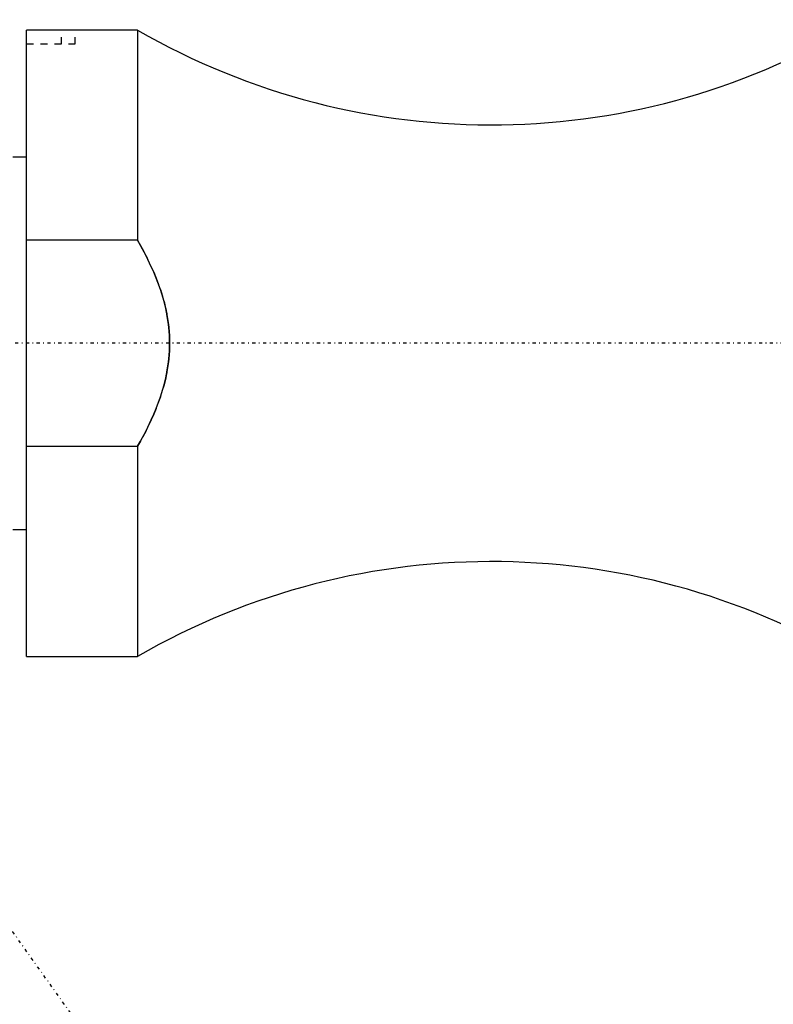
# Model space of a CAD drawing. Extents: x -216 to 565, y -1 to 791.
# Tile 10 of 12: x 163 to 271, y 625 to 766. Entities that reach past the tile are written whole.
import ezdxf

# ---------------------------------------------------------------- set-up
doc = ezdxf.new("R2010")
doc.units = 0
doc.linetypes.add('CENTER', pattern=[1.5, 0.45, -0.5, 0.05, -0.5])
doc.linetypes.add('DASHED', pattern=[2, 1, -1])
for name, color, linetype in [('AM_0', 7, 'CONTINUOUS'), ('AM_3', 7, 'DASHED'), ('AM_7', 7, 'CENTER')]:
    doc.layers.add(name, color=color, linetype=linetype)

msp = doc.modelspace()

# ---------------------------------------------------------------- linework, layer by layer
at = {"layer": 'AM_0', "color": 7, "linetype": 'CONTINUOUS'}
for p, q in [((164, 675), (164, 764.96)), ((169, 764.96), (164, 764.96)), ((179.96, 765), (171, 765)), ((179.96, 765), (179.96, 734.79)), ((164, 746.75), (162, 746.75)), ((179.96, 734.79), (164, 734.79)), ((164, 705.21), (179.96, 705.21)), ((179.96, 705.21), (179.96, 675)), ((162, 693.25), (164, 693.25)), ((164, 675), (179.96, 675))]:
    msp.add_line(p, q, dxfattribs=at)
for points in [[(171, 765, 0), (171, 765, 0), (171, 765, 0), (171, 765, 0), (171, 765, 0), (171, 765, 0), (171, 765, 0), (170.99, 765, 0), (170.99, 765, 0), (170.99, 765, 0), (170.99, 765, 0), (170.98, 765, 0), (170.98, 765, 0), (170.98, 765, 0), (170.97, 765, 0), (170.97, 765, 0), (170.96, 765, 0), (170.96, 765, 0), (170.95, 765, 0), (170.95, 765, 0), (170.94, 765, 0), (170.94, 765, 0), (170.93, 765, 0), (170.93, 765, 0), (170.92, 765, 0), (170.91, 765, 0), (170.91, 765, 0), (170.9, 765, 0), (170.89, 765, 0), (170.88, 765, 0), (170.87, 764.99, 0), (170.86, 764.99, 0), (170.85, 764.99, 0), (170.85, 764.99, 0), (170.84, 764.99, 0), (170.83, 764.99, 0), (170.82, 764.99, 0), (170.81, 764.99, 0), (170.79, 764.99, 0), (170.78, 764.99, 0), (170.77, 764.99, 0), (170.77, 764.99, 0), (170.75, 764.99, 0), (170.74, 764.99, 0), (170.72, 764.99, 0), (170.71, 764.99, 0), (170.69, 764.99, 0), (170.68, 764.99, 0), (170.68, 764.99, 0), (170.66, 764.99, 0), (170.64, 764.99, 0), (170.63, 764.98, 0), (170.61, 764.98, 0), (170.59, 764.98, 0), (170.58, 764.98, 0), (170.57, 764.98, 0), (170.56, 764.98, 0), (170.54, 764.98, 0), (170.52, 764.98, 0), (170.5, 764.98, 0), (170.48, 764.98, 0), (170.47, 764.98, 0), (170.46, 764.98, 0), (170.44, 764.98, 0), (170.42, 764.98, 0), (170.41, 764.98, 0), (170.4, 764.98, 0), (170.38, 764.98, 0), (170.36, 764.98, 0), (170.35, 764.98, 0), (170.34, 764.98, 0), (170.32, 764.97, 0), (170.3, 764.97, 0), (170.28, 764.97, 0), (170.26, 764.97, 0), (170.23, 764.97, 0), (170.22, 764.97, 0), (170.21, 764.97, 0), (170.19, 764.97, 0), (170.16, 764.97, 0), (170.14, 764.97, 0), (170.12, 764.97, 0), (170.09, 764.97, 0), (170.08, 764.97, 0), (170.07, 764.97, 0), (170.04, 764.97, 0), (170.02, 764.97, 0), (169.99, 764.97, 0), (169.97, 764.97, 0), (169.94, 764.97, 0), (169.93, 764.97, 0), (169.91, 764.96, 0), (169.89, 764.96, 0), (169.86, 764.96, 0), (169.83, 764.96, 0), (169.81, 764.96, 0), (169.78, 764.96, 0), (169.77, 764.96, 0), (169.75, 764.96, 0), (169.72, 764.96, 0), (169.7, 764.96, 0), (169.67, 764.96, 0), (169.64, 764.96, 0), (169.61, 764.96, 0), (169.6, 764.96, 0), (169.58, 764.96, 0), (169.56, 764.96, 0), (169.53, 764.96, 0), (169.51, 764.96, 0), (169.5, 764.96, 0), (169.47, 764.96, 0), (169.44, 764.96, 0), (169.43, 764.96, 0), (169.41, 764.96, 0), (169.38, 764.96, 0), (169.36, 764.96, 0), (169.33, 764.96, 0), (169.3, 764.96, 0), (169.27, 764.96, 0), (169.26, 764.96, 0), (169.24, 764.96, 0), (169.21, 764.96, 0), (169.18, 764.96, 0), (169.16, 764.96, 0), (169.13, 764.96, 0), (169.1, 764.96, 0), (169.08, 764.96, 0), (169.07, 764.96, 0), (169.04, 764.96, 0), (169.01, 764.96, 0), (169, 764.96, 0)], [(179.96, 705.21, 0), (180.37, 705.95, 0), (181.16, 707.43, 0), (181.91, 709, 0), (182.27, 709.8, 0), (182.61, 710.63, 0), (183.23, 712.3, 0), (183.75, 714.01, 0), (183.99, 715.02, 0), (184.06, 715.31, 0), (184.11, 715.6, 0), (184.14, 715.74, 0), (184.17, 715.89, 0), (184.22, 716.18, 0), (184.27, 716.46, 0), (184.32, 716.75, 0), (184.36, 717.04, 0), (184.39, 717.32, 0), (184.41, 717.47, 0), (184.43, 717.61, 0), (184.46, 717.9, 0), (184.48, 718.18, 0), (184.5, 718.46, 0), (184.52, 718.75, 0), (184.54, 719.03, 0), (184.54, 719.17, 0), (184.55, 719.31, 0), (184.55, 719.59, 0), (184.56, 719.86, 0), (184.56, 720, 0), (184.56, 720.14, 0), (184.55, 720.41, 0), (184.55, 720.69, 0), (184.54, 720.83, 0), (184.54, 720.97, 0), (184.52, 721.25, 0), (184.5, 721.54, 0), (184.48, 721.82, 0), (184.46, 722.1, 0), (184.43, 722.39, 0), (184.41, 722.53, 0), (184.39, 722.68, 0), (184.36, 722.96, 0), (184.32, 723.25, 0), (184.27, 723.54, 0), (184.22, 723.82, 0), (184.17, 724.11, 0), (184.14, 724.26, 0), (184.11, 724.4, 0), (184.06, 724.69, 0), (183.99, 724.98, 0), (183.75, 725.99, 0), (183.23, 727.7, 0), (182.61, 729.37, 0), (182.27, 730.2, 0), (181.91, 731, 0), (181.16, 732.57, 0), (180.37, 734.05, 0), (179.96, 734.79, 0)]]:
    msp.add_polyline3d(points, dxfattribs=at)
for centre, start, end in [((230.8, 853), 239.984, 301.6525), ((230.8, 587), 58.3475, 120.016)]:
    msp.add_arc(centre, 101.63, start, end, dxfattribs=at)
at = {"layer": 'AM_3', "color": 6, "linetype": 'DASHED'}
for p, q in [((169, 763), (169, 764.96)), ((171, 763), (171, 765)), ((164, 763), (171, 763))]:
    msp.add_line(p, q, dxfattribs=at)
msp.add_polyline3d([(179.96, 734.79, 0), (180.37, 734.05, 0), (181.16, 732.57, 0), (181.91, 731, 0), (182.27, 730.2, 0), (182.61, 729.37, 0), (183.23, 727.7, 0), (183.75, 725.99, 0), (183.99, 724.98, 0), (184.06, 724.69, 0), (184.11, 724.4, 0), (184.14, 724.26, 0), (184.17, 724.11, 0), (184.22, 723.82, 0), (184.27, 723.54, 0), (184.32, 723.25, 0), (184.36, 722.96, 0), (184.39, 722.68, 0), (184.41, 722.53, 0), (184.43, 722.39, 0), (184.46, 722.1, 0), (184.48, 721.82, 0), (184.5, 721.54, 0), (184.52, 721.25, 0), (184.54, 720.97, 0), (184.54, 720.83, 0), (184.55, 720.69, 0), (184.55, 720.41, 0), (184.56, 720.14, 0), (184.56, 720, 0), (184.56, 719.86, 0), (184.55, 719.59, 0), (184.55, 719.31, 0), (184.54, 719.17, 0), (184.54, 719.03, 0), (184.52, 718.75, 0), (184.5, 718.46, 0), (184.48, 718.18, 0), (184.46, 717.9, 0), (184.43, 717.61, 0), (184.41, 717.47, 0), (184.39, 717.32, 0), (184.36, 717.04, 0), (184.32, 716.75, 0), (184.27, 716.46, 0), (184.22, 716.18, 0), (184.17, 715.89, 0), (184.14, 715.74, 0), (184.11, 715.6, 0), (184.06, 715.31, 0), (183.99, 715.02, 0), (183.75, 714.01, 0), (183.23, 712.3, 0), (182.61, 710.63, 0), (182.27, 709.8, 0), (181.91, 709, 0), (181.16, 707.43, 0), (180.37, 705.95, 0), (179.96, 705.21, 0)], dxfattribs=at)
at = {"layer": 'AM_7', "color": 4, "linetype": 'CENTER'}
for p, q in [((342.59, 720), (48.76, 720)), ((204.53, 575.79), (158.25, 640.69))]:
    msp.add_line(p, q, dxfattribs=at)

doc.saveas('drawing.dxf')
